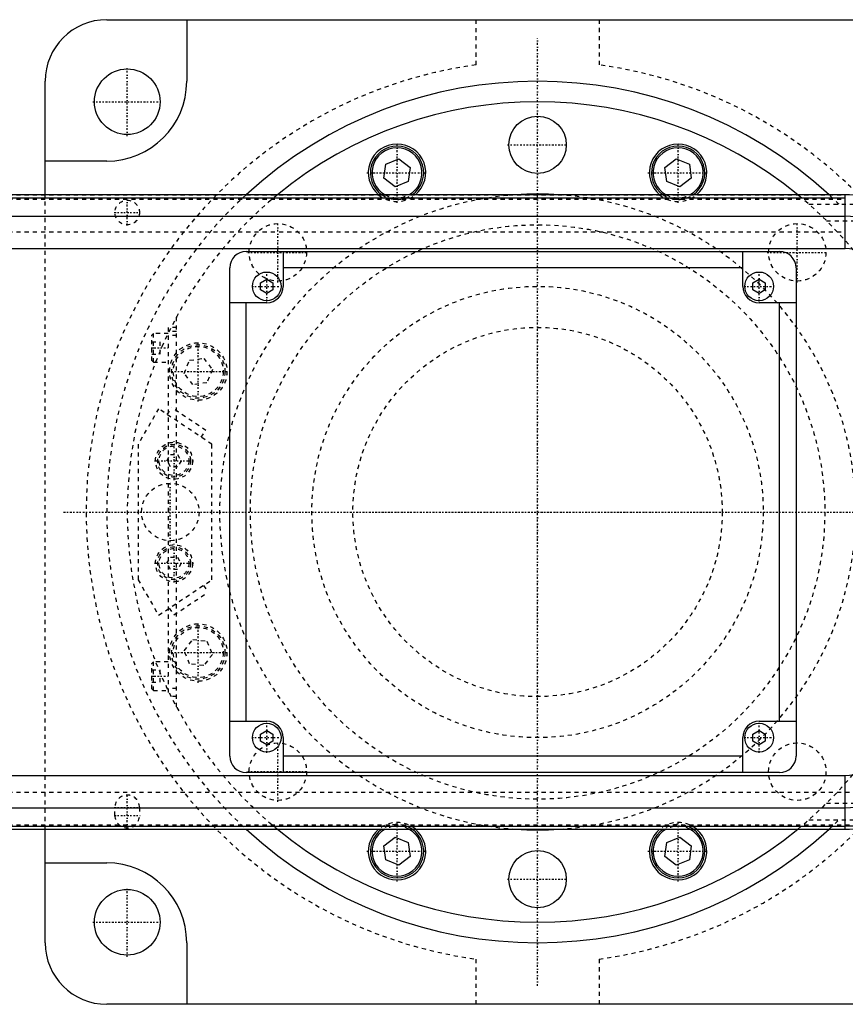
# Model space of a CAD drawing. Extents: x -1055 to 186, y -120 to 120.
# Tile 8 of 9: x -126 to 75, y -120 to 120. Entities that reach past the tile are written whole.
import ezdxf

# ---------------------------------------------------------------- set-up
doc = ezdxf.new("R2010")
doc.units = 0
doc.linetypes.add('CENTER', pattern=[1.5, 0.45, -0.5, 0.05, -0.5])
doc.linetypes.add('DASHED', pattern=[2, 1, -1])
for name, color, linetype in [('AM_0', 7, 'CONTINUOUS'), ('AM_3', 7, 'DASHED'), ('AM_7', 7, 'CENTER')]:
    doc.layers.add(name, color=color, linetype=linetype)

msp = doc.modelspace()

# ---------------------------------------------------------------- linework, layer by layer
at = {"layer": 'AM_0', "color": 7, "linetype": 'CONTINUOUS'}
for p, q in [((-85.5, 120), (-85.5, 105)), ((-105, 120), (105, 120)), ((-120, 77.32), (-120, 105)), ((-105, 85.5), (-120, 85.5)), ((-37.45, 81.36), (-37, 84.8)), ((-37, 84.8), (-33.8, 86.12)), ((-33.8, 86.12), (-31.05, 84.01)), ((-31.05, 84.01), (-31.5, 80.58)), ((31.05, 84.01), (33.8, 86.12)), ((31.5, 80.58), (31.05, 84.01)), ((33.8, 86.12), (37, 84.8)), ((37, 84.8), (37.45, 81.36)), ((-34.7, 79.25), (-37.45, 81.36)), ((-31.5, 80.58), (-34.7, 79.25)), ((34.7, 79.25), (31.5, 80.58)), ((37.45, 81.36), (34.7, 79.25)), ((75, 77.32), (-659, 77.32)), ((75, 64.2), (75, 77.32)), ((-659, 76.54), (75, 76.54)), ((-659, 72.1), (75, 72.1)), ((-659, 64.2), (75, 64.2)), ((-71, 63.5), (59, 63.5)), ((-62, 63.5), (-62, 55)), ((50, 55), (50, 63.5)), ((-75, -59.5), (-75, 59.5)), ((50, 59.5), (-62, 59.5)), ((63, 59.5), (63, -59.5)), ((-67.5, 55.87), (-66, 56.73)), ((-67.5, 54.13), (-67.5, 55.87)), ((-66, 56.73), (-64.5, 55.87)), ((-64.5, 55.87), (-64.5, 54.13)), ((52.5, 55.87), (54, 56.73)), ((52.5, 54.13), (52.5, 55.87)), ((54, 56.73), (55.5, 55.87)), ((55.5, 55.87), (55.5, 54.13)), ((-66, 53.27), (-67.5, 54.13)), ((-64.5, 54.13), (-66, 53.27)), ((54, 53.27), (52.5, 54.13)), ((55.5, 54.13), (54, 53.27)), ((-66, 51), (-75, 51)), ((-71, -51), (-71, 51)), ((63, 51), (54, 51)), ((59, -51), (59, 51)), ((-75, -51), (-66, -51)), ((54, -51), (63, -51)), ((-67.5, -54.13), (-66, -53.27)), ((-67.5, -55.87), (-67.5, -54.13)), ((-66, -53.27), (-64.5, -54.13)), ((-64.5, -54.13), (-64.5, -55.87)), ((-62, -55), (-62, -63.5)), ((50, -63.5), (50, -55)), ((52.5, -54.13), (54, -53.27)), ((52.5, -55.87), (52.5, -54.13)), ((54, -53.27), (55.5, -54.13)), ((55.5, -54.13), (55.5, -55.87)), ((-66, -56.73), (-67.5, -55.87)), ((-64.5, -55.87), (-66, -56.73)), ((54, -56.73), (52.5, -55.87)), ((55.5, -55.87), (54, -56.73)), ((50, -59.5), (-62, -59.5)), ((-659, -64.2), (75, -64.2)), ((59, -63.5), (-71, -63.5)), ((75, -77.32), (75, -64.2)), ((-659, -72.1), (75, -72.1)), ((-659, -76.54), (75, -76.54)), ((-659, -77.32), (75, -77.32)), ((-120, -105), (-120, -77.32)), ((-37.45, -81.36), (-34.7, -79.25)), ((-37, -84.8), (-37.45, -81.36)), ((-34.7, -79.25), (-31.5, -80.58)), ((-31.5, -80.58), (-31.05, -84.01)), ((31.05, -84.01), (31.5, -80.58)), ((31.5, -80.58), (34.7, -79.25)), ((34.7, -79.25), (37.45, -81.36)), ((37.45, -81.36), (37, -84.8)), ((-120, -85.5), (-105, -85.5)), ((-33.8, -86.12), (-37, -84.8)), ((-31.05, -84.01), (-33.8, -86.12)), ((33.8, -86.12), (31.05, -84.01)), ((37, -84.8), (33.8, -86.12)), ((-85.5, -105), (-85.5, -120)), ((105, -120), (-105, -120))]:
    msp.add_line(p, q, dxfattribs=at)
for centre, radius in [((-100, 100), 8), ((0, 89.5), 7), ((-66, 55), 3.5), ((54, 55), 3.5), ((-66, -55), 3.5), ((54, -55), 3.5), ((0, -89.5), 7), ((-100, -100), 8)]:
    msp.add_circle(centre, radius, dxfattribs=at)
for centre, radius, start, end in [((-105, 105), 15, 90, 180), ((-105, 105), 19.5, 270, 0), ((0, 0), 105, 47.424, 132.576), ((0, 0), 100, 50.6421, 129.3579), ((-34.25, 82.69), 7, 309.9375, 230.0625), ((-34.25, 82.69), 6.5, 304.3378, 235.6622), ((34.25, 82.69), 7, 309.9375, 230.0625), ((34.25, 82.69), 6.5, 304.3378, 235.6622), ((-34.25, 82.69), 6.1, 298.3731, 241.6269), ((34.25, 82.69), 6.1, 298.3731, 241.6269), ((0, 0), 77.5, 86.0942, 93.9058), ((75, 49), 28.32, 58.0174, 90), ((75, 49), 23.1, 64.3441, 90), ((-71, 59.5), 4, 90, 180), ((59, 59.5), 4, 0, 90), ((75, 49), 15.2, 58.2431, 90), ((-66, 55), 4, 270, 0), ((54, 55), 4, 180, 270), ((-66, -55), 4, 0, 90), ((54, -55), 4, 90, 180), ((-71, -59.5), 4, 180, 270), ((59, -59.5), 4, 270, 0), ((75, -49), 15.2, 270, 301.7569), ((75, -49), 23.1, 270, 295.6559), ((75, -49), 27.54, 270, 302.9962), ((75, -49), 28.32, 270, 301.9826), ((0, 0), 105, 227.424, 312.576), ((0, 0), 100, 230.6421, 309.3579), ((-34.25, -82.69), 7, 129.9375, 50.0625), ((-34.25, -82.69), 6.5, 124.3378, 55.6622), ((-34.25, -82.69), 6.1, 118.3731, 61.6269), ((0, 0), 77.5, 266.0942, 273.9058), ((34.25, -82.69), 7, 129.9375, 50.0625), ((34.25, -82.69), 6.5, 124.3378, 55.6622), ((34.25, -82.69), 6.1, 118.3731, 61.6269), ((-105, -105), 19.5, 0, 90), ((-105, -105), 15, 180, 270)]:
    msp.add_arc(centre, radius, start, end, dxfattribs=at)
at = {"layer": 'AM_3', "color": 6, "linetype": 'DASHED'}
for p, q in [((-15, 108.97), (-15, 120)), ((15, 120), (15, 108.97)), ((-659, 77.28), (75, 77.28)), ((-120, -77.32), (-120, 77.32)), ((-659, 76.29), (75, 76.29)), ((66.14, 75), (86.23, 75)), ((70.42, 71), (90, 71)), ((-659, 68.3), (75, 68.3)), ((-88, -47.5), (-88, 47.5)), ((-93.6, 43.5), (-94, 43.1)), ((-90, 43.5), (-93.6, 43.5)), ((-93.6, 36.5), (-93.6, 43.5)), ((-88, 45), (-90, 45)), ((-90, 45), (-90, -45)), ((-88, 44), (-90, 44)), ((-94, 36.9), (-94, 43.1)), ((-94, 41.5), (-92, 41.5)), ((-92, 38.5), (-92, 41.5)), ((-88, 43), (-90, 43)), ((-94, 40), (-92, 40)), ((-94, 38.5), (-92, 38.5)), ((-94, 36.9), (-93.6, 36.5)), ((-93.6, 36.5), (-90, 36.5)), ((-86.12, 33.8), (-84.8, 37)), ((-84.8, 37), (-81.36, 37.45)), ((-81.36, 37.45), (-79.25, 34.7)), ((-84.01, 31.05), (-86.12, 33.8)), ((-79.25, 34.7), (-80.58, 31.5)), ((-80.58, 31.5), (-84.01, 31.05)), ((-92.35, 25.16), (-97.35, 16.5)), ((-79.35, 16.5), (-92.35, 25.16)), ((-90.27, 23.77), (-89.16, 25.44)), ((-80.84, 19.89), (-89.16, 25.44)), ((-81.95, 18.23), (-80.84, 19.89)), ((-97.35, 16.5), (-97.35, -16.5)), ((-79.35, -16.5), (-79.35, 16.5)), ((-90.33, 12.5), (-89.47, 14)), ((-89.47, 11), (-90.33, 12.5)), ((-89.47, 14), (-87.73, 14)), ((-87.73, 14), (-86.87, 12.5)), ((-86.87, 12.5), (-87.73, 11)), ((-87.73, 11), (-89.47, 11)), ((-90.33, -12.5), (-89.47, -11)), ((-89.47, -11), (-87.73, -11)), ((-87.73, -11), (-86.87, -12.5)), ((-89.47, -14), (-90.33, -12.5)), ((-87.73, -14), (-89.47, -14)), ((-86.87, -12.5), (-87.73, -14)), ((-97.35, -16.5), (-92.35, -25.16)), ((-92.35, -25.16), (-79.35, -16.5)), ((-81.43, -17.89), (-80.32, -19.55)), ((-88.64, -25.09), (-80.32, -19.55)), ((-89.75, -23.43), (-88.64, -25.09)), ((-86.12, -33.8), (-84.01, -31.05)), ((-84.01, -31.05), (-80.58, -31.5)), ((-80.58, -31.5), (-79.25, -34.7)), ((-84.8, -37), (-86.12, -33.8)), ((-79.25, -34.7), (-81.36, -37.45)), ((-93.6, -36.5), (-94, -36.9)), ((-94, -43.1), (-94, -36.9)), ((-90, -36.5), (-93.6, -36.5)), ((-93.6, -43.5), (-93.6, -36.5)), ((-81.36, -37.45), (-84.8, -37)), ((-94, -38.5), (-92, -38.5)), ((-94, -40), (-92, -40)), ((-92, -41.5), (-92, -38.5)), ((-94, -41.5), (-92, -41.5)), ((-94, -43.1), (-93.6, -43.5)), ((-88, -43), (-90, -43)), ((-93.6, -43.5), (-90, -43.5)), ((-88, -45), (-90, -45)), ((-659, -68.3), (75, -68.3)), ((-103, -74), (-103, -72)), ((-97, -72), (-97, -74)), ((70.42, -71), (90, -71)), ((-659, -76.29), (75, -76.29)), ((66.14, -75), (86.23, -75)), ((-659, -77.28), (75, -77.28)), ((-15, -120), (-15, -108.97)), ((15, -108.97), (15, -120))]:
    msp.add_line(p, q, dxfattribs=at)
for centre, radius in [((-100, 73), 3), ((-63.29, 63.29), 7), ((0, 0), 70), ((63.29, 63.29), 7), ((0, 0), 55), ((0, 0), 45), ((0, 0), 45), ((-82.69, 34.25), 7), ((-82.69, 34.25), 6.5), ((-82.69, 34.25), 6.1), ((-88.6, 12.5), 4.5), ((-88.6, 12.5), 4), ((-88.6, 12.5), 3.6), ((-89.5, 0), 7), ((-88.6, -12.5), 4.5), ((-88.6, -12.5), 4), ((-88.6, -12.5), 3.6), ((-82.69, -34.25), 7), ((-82.69, -34.25), 6.5), ((-82.69, -34.25), 6.1), ((-63.29, -63.29), 7), ((63.29, -63.29), 7)]:
    msp.add_circle(centre, radius, dxfattribs=at)
for centre, radius, start, end in [((0, 0), 110, 97.8375, 262.1625), ((0, 0), 110, 277.8375, 82.1625), ((0, 0), 105, 132.576, 227.424), ((0, 0), 100, 129.3579, 230.6421), ((0, 0), 77.5, 93.9058, 266.0942), ((-34.25, 82.69), 7, 230.0625, 309.9375), ((-34.25, 82.69), 6.5, 235.6622, 304.3378), ((-34.25, 82.69), 6.1, 241.6269, 298.3731), ((0, 0), 77.5, 273.9058, 86.0942), ((34.25, 82.69), 7, 230.0625, 309.9375), ((34.25, 82.69), 6.5, 235.6622, 304.3378), ((34.25, 82.69), 6.1, 241.6269, 298.3731), ((0, 0), 100, 25.8419, 50.6421), ((0, 0), 105, 45.5847, 47.424), ((0, 0), 100, 309.3579, 334.1581), ((75, -49), 19.3, 270, 294.4883), ((-100, -72), 3, 0, 180), ((-100, -74), 3, 180, 0), ((75, -49), 27.29, 270, 291.4922), ((-34.25, -82.69), 7, 50.0625, 129.9375), ((-34.25, -82.69), 6.5, 55.6622, 124.3378), ((-34.25, -82.69), 6.1, 61.6269, 118.3731), ((34.25, -82.69), 7, 50.0625, 129.9375), ((34.25, -82.69), 6.5, 55.6622, 124.3378), ((34.25, -82.69), 6.1, 61.6269, 118.3731), ((0, 0), 105, 312.576, 314.4153)]:
    msp.add_arc(centre, radius, start, end, dxfattribs=at)
at = {"layer": 'AM_7', "color": 4, "linetype": 'CENTER'}
for p, q in [((0, -115.5), (0, 115.5)), ((-100, 91.6), (-100, 108.4)), ((-108.4, 100), (-91.6, 100)), ((-34.25, 75.34), (-34.25, 90.04)), ((-7.35, 89.5), (7.35, 89.5)), ((34.25, 75.34), (34.25, 90.04)), ((-41.6, 82.69), (-26.9, 82.69)), ((26.9, 82.69), (41.6, 82.69)), ((-100, 69.85), (-100, 76.15)), ((-103.15, 73), (-96.85, 73)), ((-63.29, 55.94), (-63.29, 70.64)), ((63.29, 55.94), (63.29, 70.64)), ((-70.64, 63.29), (-55.94, 63.29)), ((55.94, 63.29), (70.64, 63.29)), ((-66, 51.33), (-66, 58.68)), ((54, 51.33), (54, 58.68)), ((-69.67, 55), (-62.33, 55)), ((50.33, 55), (57.67, 55)), ((0, -47.25), (0, 47.25)), ((-82.69, 26.9), (-82.69, 41.6)), ((-94.2, 40), (-89.8, 40)), ((-90.04, 34.25), (-75.34, 34.25)), ((-88.6, 7.78), (-88.6, 17.23)), ((-93.32, 12.5), (-83.88, 12.5)), ((-89.5, -7.35), (-89.5, 7.35)), ((-115.5, 0), (147.5, 0)), ((-47.25, 0), (47.25, 0)), ((-88.6, -17.22), (-88.6, -7.77)), ((-93.32, -12.5), (-83.88, -12.5)), ((-82.69, -41.6), (-82.69, -26.9)), ((-90.04, -34.25), (-75.34, -34.25)), ((-94.2, -40), (-89.8, -40)), ((-66, -58.67), (-66, -51.32)), ((54, -58.67), (54, -51.32)), ((-69.67, -55), (-62.33, -55)), ((50.33, -55), (57.67, -55)), ((-63.29, -70.64), (-63.29, -55.94)), ((-70.64, -63.29), (-55.94, -63.29)), ((-100, -77.15), (-100, -68.85)), ((-103.15, -72), (-96.85, -72)), ((-103.15, -74), (-96.85, -74)), ((-34.25, -90.04), (-34.25, -75.34)), ((34.25, -90.04), (34.25, -75.34)), ((-41.6, -82.69), (-26.9, -82.69)), ((26.9, -82.69), (41.6, -82.69)), ((-7.35, -89.5), (7.35, -89.5)), ((-100, -108.4), (-100, -91.6)), ((-108.4, -100), (-91.6, -100))]:
    msp.add_line(p, q, dxfattribs=at)

doc.saveas('drawing.dxf')
